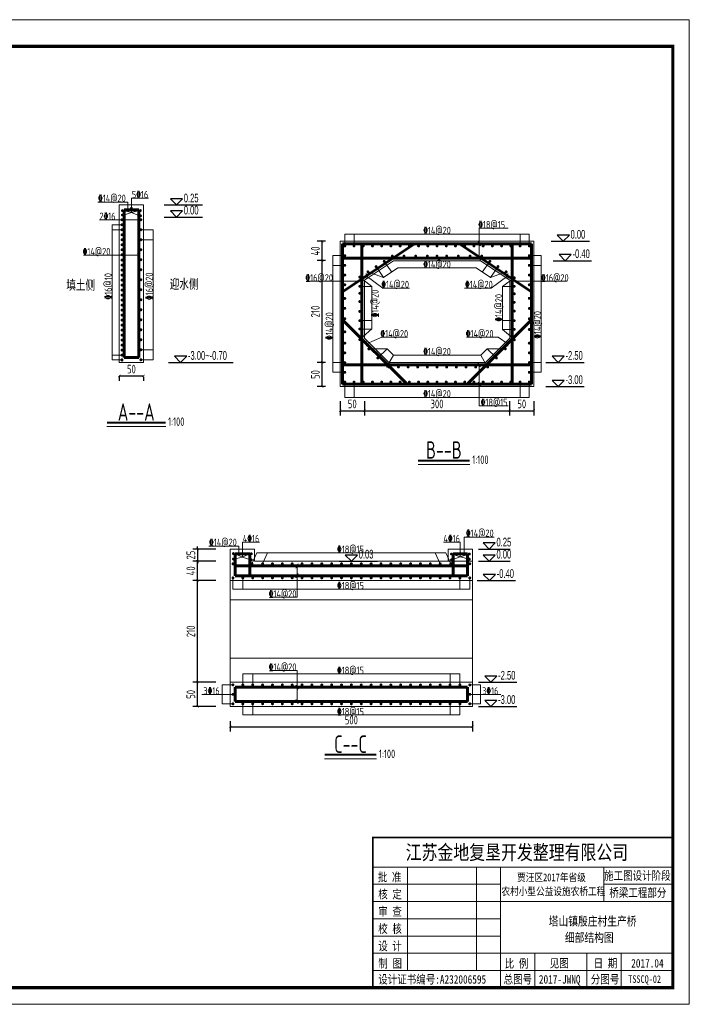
# Model space of a CAD drawing. Header units: inches. Extents: x 97745 to 142261, y 62673 to 100665.
# Tile 126 of 148: x 132258 to 133629, y 89655 to 91688. Entities that reach past the tile are written whole.
import ezdxf
from ezdxf.enums import TextEntityAlignment as Align

# ---------------------------------------------------------------- set-up
doc = ezdxf.new("R2010")
doc.units = ezdxf.units.IN
doc.header["$MEASUREMENT"] = 0
doc.layers.get('0').update_dxf_attribs({"lineweight": 15})
for name, color, linetype, lineweight in [('00、4细实线', 4, 'Continuous', 18), ('BM1', 7, 'Continuous', 15), ('文字', 7, 'Continuous', 20), ('标注', 3, 'Continuous', 18), ('细线', 7, 'Continuous', 25), ('钢筋', 1, 'Continuous', 60)]:
    doc.layers.add(name, color=color, linetype=linetype, lineweight=lineweight)
for name, color, linetype in [('1', 7, 'Continuous'), ('dim', 4, 'Continuous'), ('断面标高标注', 3, 'Continuous')]:
    doc.layers.add(name, color=color, linetype=linetype)
doc.styles.add('02、常用', font='tssdeng1.shx', dxfattribs={"width": 0.75, "bigfont": 'hztxt-01.shx'})
doc.styles.add('03、he-e', font='hztxt_e.shx', dxfattribs={"width": 0.65, "bigfont": 'hztxt.shx'})
doc.styles.add('HZTXT', font='tssdeng.shx', dxfattribs={"width": 0.75, "bigfont": 'hztxt.shx'})
doc.styles.add('三级钢', font='tssdeng.shx', dxfattribs={"width": 0.7, "height": 30, "bigfont": 'hztxt.shx'})
doc.styles.add('图框', font='SIMFANG.TTF', dxfattribs={"width": 0.8, "height": 4})
doc.dimstyles.new('3', dxfattribs={"dimtxt": 25, "dimasz": 12, "dimexe": 10, "dimexo": 30, "dimgap": 5, "dimtad": 1, "dimdec": 0, "dimzin": 0, "dimdsep": 46, "dimtxsty": 'HZTXT', "dimblk": 'ARCHTICK', "dimcen": 0, "dimclrt": 7, "dimazin": 2, "dimtfac": 1, "dimtdec": 0, "dimtix": 1, "dimtmove": 2, "dimatfit": 3, "dimfxl": 250, "dimtolj": 1, "dimtzin": 0, "dimarcsym": 0})

# ---------------------------------------------------------------- blocks, each defined once
blk = doc.blocks.new('_ArchTick')
at = {"color": 0, "linetype": 'ByBlock', "const_width": 0.15}
blk.add_lwpolyline([(-0.5, -0.5), (0.5, 0.5)], dxfattribs=at)
blk = doc.blocks.new('*D1419')
at = {"color": 0, "lineweight": -2}
for p, q in [((132464.2, 90952.4), (132514.2, 90952.4)), ((132464.2, 90950.3), (132464.2, 90942.4)), ((132514.2, 90950.3), (132514.2, 90942.4))]:
    blk.add_line(p, q, dxfattribs=at)
at = {"color": 0, "lineweight": -2, "xscale": 5, "yscale": 5, "zscale": 5, "rotation": 180}
blk.add_blockref('_ArchTick', (132464.2, 90952.4), dxfattribs=at)
at = {"color": 0, "lineweight": -2, "xscale": 5, "yscale": 5, "zscale": 5}
blk.add_blockref('_ArchTick', (132514.2, 90952.4), dxfattribs=at)
at = {"color": 7, "insert": (132489.2, 90966.4), "char_height": 18, "attachment_point": 5, "style": 'HZTXT'}
blk.add_mtext('\\A1;50', dxfattribs=at)
blk = doc.blocks.new('*D1420')
at = {"color": 0, "lineweight": -2}
for p, q in [((132663.4, 90320.1), (132615.9, 90320.1)), ((132625.9, 90270.1), (132625.9, 90320.1)), ((132663.4, 90270.1), (132615.9, 90270.1))]:
    blk.add_line(p, q, dxfattribs=at)
at = {"color": 0, "lineweight": -2, "xscale": 5, "yscale": 5, "zscale": 5}
for p, rotation in [((132625.9, 90320.1), 90), ((132625.9, 90270.1), 270)]:
    blk.add_blockref('_ArchTick', p, dxfattribs=dict(at, rotation=rotation))
at = {"color": 7, "insert": (132611.9, 90295.1), "char_height": 18, "attachment_point": 5, "rotation": 90, "style": 'HZTXT'}
blk.add_mtext('\\A1;50', dxfattribs=at)
blk = doc.blocks.new('*D1421')
at = {"color": 0, "lineweight": -2}
for p, q in [((132663.4, 90530.1), (132615.9, 90530.1)), ((132625.9, 90320.1), (132625.9, 90530.1)), ((132663.4, 90320.1), (132615.9, 90320.1))]:
    blk.add_line(p, q, dxfattribs=at)
at = {"color": 0, "lineweight": -2, "xscale": 5, "yscale": 5, "zscale": 5}
for p, rotation in [((132625.9, 90530.1), 90), ((132625.9, 90320.1), 270)]:
    blk.add_blockref('_ArchTick', p, dxfattribs=dict(at, rotation=rotation))
at = {"color": 7, "insert": (132611.9, 90425.1), "char_height": 18, "attachment_point": 5, "rotation": 90, "style": 'HZTXT'}
blk.add_mtext('\\A1;210', dxfattribs=at)
blk = doc.blocks.new('*D1422')
at = {"color": 0, "lineweight": -2}
for p, q in [((132663.4, 90570.1), (132615.9, 90570.1)), ((132625.9, 90530.1), (132625.9, 90570.1)), ((132663.4, 90530.1), (132615.9, 90530.1))]:
    blk.add_line(p, q, dxfattribs=at)
at = {"color": 0, "lineweight": -2, "xscale": 5, "yscale": 5, "zscale": 5}
for p, rotation in [((132625.9, 90570.1), 90), ((132625.9, 90530.1), 270)]:
    blk.add_blockref('_ArchTick', p, dxfattribs=dict(at, rotation=rotation))
at = {"color": 7, "insert": (132611.9, 90550.1), "char_height": 18, "attachment_point": 5, "rotation": 90, "style": 'HZTXT'}
blk.add_mtext('\\A1;40', dxfattribs=at)
blk = doc.blocks.new('*D1423')
at = {"color": 0, "lineweight": -2}
for p, q in [((132693.4, 90240.1), (132693.4, 90218.2)), ((133193.4, 90240.1), (133193.4, 90218.2)), ((132693.4, 90228.2), (133193.4, 90228.2))]:
    blk.add_line(p, q, dxfattribs=at)
at = {"color": 0, "lineweight": -2, "xscale": 5, "yscale": 5, "zscale": 5, "rotation": 180}
blk.add_blockref('_ArchTick', (132693.4, 90228.2), dxfattribs=at)
at = {"color": 0, "lineweight": -2, "xscale": 5, "yscale": 5, "zscale": 5}
blk.add_blockref('_ArchTick', (133193.4, 90228.2), dxfattribs=at)
at = {"color": 7, "insert": (132943.4, 90242.2), "char_height": 18, "attachment_point": 5, "style": 'HZTXT'}
blk.add_mtext('\\A1;500', dxfattribs=at)
blk = doc.blocks.new('*D1505')
at = {"color": 0, "lineweight": -2}
for p, q in [((132663.4, 90595.1), (132615.9, 90595.1)), ((132625.9, 90595.1), (132625.9, 90600.1)), ((132625.9, 90595.1), (132625.9, 90570.1)), ((132663.4, 90570.1), (132615.9, 90570.1)), ((132625.9, 90570.1), (132625.9, 90565.1))]:
    blk.add_line(p, q, dxfattribs=at)
at = {"color": 0, "lineweight": -2, "xscale": 5, "yscale": 5, "zscale": 5}
for p, rotation in [((132625.9, 90595.1), 270), ((132625.9, 90570.1), 90)]:
    blk.add_blockref('_ArchTick', p, dxfattribs=dict(at, rotation=rotation))
at = {"color": 7, "insert": (132611.9, 90582.6), "char_height": 18, "attachment_point": 5, "rotation": 90, "style": 'HZTXT'}
blk.add_mtext('\\A1;25', dxfattribs=at)
blk = doc.blocks.new('*D1462')
at = {"color": 0, "lineweight": -2}
for p, q in [((132920.2, 90900.3), (132920.2, 90870.6)), ((132970.3, 90900.3), (132970.3, 90870.6)), ((132920.2, 90880.6), (132970.3, 90880.6))]:
    blk.add_line(p, q, dxfattribs=at)
at = {"color": 0, "lineweight": -2, "xscale": 5, "yscale": 5, "zscale": 5, "rotation": 180}
blk.add_blockref('_ArchTick', (132920.2, 90880.6), dxfattribs=at)
at = {"color": 0, "lineweight": -2, "xscale": 5, "yscale": 5, "zscale": 5}
blk.add_blockref('_ArchTick', (132970.3, 90880.6), dxfattribs=at)
at = {"color": 7, "insert": (132945.3, 90894.6), "char_height": 18, "attachment_point": 5, "style": 'HZTXT'}
blk.add_mtext('\\A1;50', dxfattribs=at)
blk = doc.blocks.new('*D1463')
at = {"color": 0, "lineweight": -2}
for p, q in [((132970.3, 90900.3), (132970.3, 90870.6)), ((133270.3, 90900.3), (133270.3, 90870.6)), ((132970.3, 90880.6), (133270.3, 90880.6))]:
    blk.add_line(p, q, dxfattribs=at)
at = {"color": 0, "lineweight": -2, "xscale": 5, "yscale": 5, "zscale": 5, "rotation": 180}
blk.add_blockref('_ArchTick', (132970.3, 90880.6), dxfattribs=at)
at = {"color": 0, "lineweight": -2, "xscale": 5, "yscale": 5, "zscale": 5}
blk.add_blockref('_ArchTick', (133270.3, 90880.6), dxfattribs=at)
at = {"color": 7, "insert": (133120.3, 90894.6), "char_height": 18, "attachment_point": 5, "style": 'HZTXT'}
blk.add_mtext('\\A1;300', dxfattribs=at)
blk = doc.blocks.new('*D1464')
at = {"color": 0, "lineweight": -2}
for p, q in [((133270.3, 90900.3), (133270.3, 90870.6)), ((133320.3, 90900.3), (133320.3, 90870.6)), ((133270.3, 90880.6), (133320.3, 90880.6))]:
    blk.add_line(p, q, dxfattribs=at)
at = {"color": 0, "lineweight": -2, "xscale": 5, "yscale": 5, "zscale": 5, "rotation": 180}
blk.add_blockref('_ArchTick', (133270.3, 90880.6), dxfattribs=at)
at = {"color": 0, "lineweight": -2, "xscale": 5, "yscale": 5, "zscale": 5}
blk.add_blockref('_ArchTick', (133320.3, 90880.6), dxfattribs=at)
at = {"color": 7, "insert": (133295.3, 90894.6), "char_height": 18, "attachment_point": 5, "style": 'HZTXT'}
blk.add_mtext('\\A1;50', dxfattribs=at)
blk = doc.blocks.new('*D1465')
at = {"color": 0, "lineweight": -2}
for p, q in [((132890.3, 90980.3), (132873.1, 90980.3)), ((132883.1, 90930.3), (132883.1, 90980.3)), ((132890.3, 90930.3), (132873.1, 90930.3))]:
    blk.add_line(p, q, dxfattribs=at)
at = {"color": 0, "lineweight": -2, "xscale": 5, "yscale": 5, "zscale": 5}
for p, rotation in [((132883.1, 90980.3), 90), ((132883.1, 90930.3), 270)]:
    blk.add_blockref('_ArchTick', p, dxfattribs=dict(at, rotation=rotation))
at = {"color": 7, "insert": (132869.1, 90955.3), "char_height": 18, "attachment_point": 5, "rotation": 90, "style": 'HZTXT'}
blk.add_mtext('\\A1;50', dxfattribs=at)
blk = doc.blocks.new('*D1466')
at = {"color": 0, "lineweight": -2}
for p, q in [((132890.3, 91190.3), (132873.1, 91190.3)), ((132883.1, 90980.3), (132883.1, 91190.3)), ((132890.3, 90980.3), (132873.1, 90980.3))]:
    blk.add_line(p, q, dxfattribs=at)
at = {"color": 0, "lineweight": -2, "xscale": 5, "yscale": 5, "zscale": 5}
for p, rotation in [((132883.1, 91190.3), 90), ((132883.1, 90980.3), 270)]:
    blk.add_blockref('_ArchTick', p, dxfattribs=dict(at, rotation=rotation))
at = {"color": 7, "insert": (132869.1, 91085.3), "char_height": 18, "attachment_point": 5, "rotation": 90, "style": 'HZTXT'}
blk.add_mtext('\\A1;210', dxfattribs=at)
blk = doc.blocks.new('*D1467')
at = {"color": 0, "lineweight": -2}
for p, q in [((132890.3, 91230.3), (132873.1, 91230.3)), ((132883.1, 91190.3), (132883.1, 91230.3)), ((132890.3, 91190.3), (132873.1, 91190.3))]:
    blk.add_line(p, q, dxfattribs=at)
at = {"color": 0, "lineweight": -2, "xscale": 5, "yscale": 5, "zscale": 5}
for p, rotation in [((132883.1, 91230.3), 90), ((132883.1, 91190.3), 270)]:
    blk.add_blockref('_ArchTick', p, dxfattribs=dict(at, rotation=rotation))
at = {"color": 7, "insert": (132869.1, 91210.3), "char_height": 18, "attachment_point": 5, "rotation": 90, "style": 'HZTXT'}
blk.add_mtext('\\A1;40', dxfattribs=at)

msp = doc.modelspace()

# ---------------------------------------------------------------- linework, layer by layer
at = {"ltscale": 5}
for p, q in [((132560.063, 90847.836), (132438.585, 90847.836)), ((133188.264, 90769.344), (133081.056, 90769.344)), ((132995.461, 90162.184), (132888.253, 90162.184))]:
    msp.add_line(p, q, dxfattribs=at)
at = {"layer": '00、4细实线'}
for p, q in [((132489.48, 91289.876), (132489.48, 91319.169)), ((132489.48, 91319.169), (132524.191, 91319.169)), ((132481.586, 91311.097), (132419.601, 91311.097)), ((132464.171, 91280.251), (132464.171, 91305.251)), ((132464.171, 91305.251), (132514.171, 91305.251)), ((132489.48, 91289.876), (132472.387, 91293.666)), ((132481.586, 91295.251), (132481.586, 91311.097)), ((132489.48, 91289.876), (132505.872, 91293.666)), ((132514.171, 91305.251), (132514.171, 91280.251)), ((132508.671, 91274.751), (132423.122, 91274.751)), ((132464.171, 91280.251), (132464.171, 90980.251)), ((132489.48, 91289.876), (132472.485, 91284.511)), ((132489.48, 91289.876), (132505.872, 91282.884)), ((132514.171, 91280.251), (132514.171, 90980.251)), ((132469.67, 91264.43), (132449.171, 91264.43)), ((132469.67, 91254.109), (132449.171, 91254.109)), ((132508.671, 91254.109), (132534.171, 91254.109)), ((133207.605, 91195.251), (133207.605, 91257.578)), ((133207.605, 91257.578), (133267.47, 91257.578)), ((132508.671, 91233.466), (132534.171, 91233.466)), ((132929.817, 91220.75), (132929.817, 91245.251)), ((132948.867, 91220.75), (132948.867, 91245.251)), ((133291.766, 91220.75), (133291.766, 91245.251)), ((133310.816, 91220.75), (133310.816, 91245.251)), ((133205.152, 91229.5), (133210.059, 91221.001)), ((132504.171, 91201.796), (132389.994, 91201.796)), ((132501.718, 91206.046), (132506.625, 91197.547)), ((132929.817, 91200.679), (132905.317, 91200.679)), ((133205.152, 91199.501), (133210.059, 91191.002)), ((133310.816, 91200.679), (133335.317, 91200.679)), ((132929.817, 91180.608), (132905.317, 91180.608)), ((132970.317, 91150.251), (133030.317, 91190.251)), ((132994.418, 91178.039), (133010.024, 91155.69)), ((133011.219, 91188.895), (133026.825, 91166.547)), ((133270.317, 91150.251), (133210.317, 91190.251)), ((133229.414, 91188.895), (133213.809, 91166.547)), ((133246.215, 91178.039), (133230.609, 91155.69)), ((133310.816, 91180.608), (133335.317, 91180.608)), ((132922.864, 91152.003), (132927.771, 91143.504)), ((132960.816, 91156.326), (132985.317, 91137.297)), ((132962.863, 91152.003), (132967.77, 91143.504)), ((132974.219, 91153.996), (132974.219, 91163.727)), ((132974.219, 91158.862), (133008.333, 91133.767)), ((132977.617, 91167.182), (133010.024, 91155.69)), ((133263.016, 91167.182), (133230.609, 91155.69)), ((133266.415, 91158.862), (133232.301, 91133.767)), ((133279.817, 91154.906), (133255.317, 91137.297)), ((133266.415, 91153.996), (133266.415, 91163.727)), ((133272.864, 91152.003), (133277.771, 91143.504)), ((133312.863, 91152.003), (133317.77, 91143.504)), ((132965.316, 91147.753), (132851.452, 91147.753)), ((132960.816, 91137.297), (132985.317, 91137.297)), ((133008.333, 91133.767), (133063.546, 91133.767)), ((133232.301, 91133.767), (133177.088, 91133.767)), ((133279.817, 91137.297), (133255.317, 91137.297)), ((133275.317, 91147.753), (133389.181, 91147.753)), ((132960.816, 91066.478), (132985.317, 91066.478)), ((132985.317, 91049.653), (132960.816, 91027.325)), ((133279.817, 91066.478), (133255.317, 91066.478)), ((132960.816, 91049.164), (132985.317, 91049.164)), ((133020.525, 90980.251), (132970.317, 91030.459)), ((132974.323, 91018.539), (133006.581, 91032.054)), ((133006.581, 91032.054), (133059.125, 91032.054)), ((133246.476, 91032.054), (133181.377, 91032.054)), ((133220.316, 90980.251), (133270.317, 91030.252)), ((133266.518, 91018.539), (133246.476, 91032.054)), ((133279.817, 91048.449), (133255.317, 91048.449)), ((132974.323, 91023.405), (132974.323, 91013.674)), ((133266.518, 91023.405), (133266.518, 91013.674)), ((132469.67, 90995.367), (132449.171, 90995.367)), ((132508.671, 91006.393), (132534.171, 91006.393)), ((132998.026, 90989.447), (133017.052, 91008.473)), ((133224.82, 90970.75), (133210.567, 90995.251)), ((133242.815, 90989.447), (133223.789, 91008.473)), ((132469.67, 90985.75), (132449.171, 90985.75)), ((132464.171, 90980.251), (132514.171, 90980.251)), ((132508.671, 90985.75), (132534.171, 90985.75)), ((132929.817, 90979.894), (132905.317, 90979.894)), ((133205.152, 90979.5), (133210.059, 90971.001)), ((133207.605, 90975.25), (133207.605, 90890.734)), ((133310.816, 90979.894), (133335.317, 90979.894)), ((132929.817, 90959.823), (132905.317, 90959.823)), ((133310.816, 90959.823), (133335.317, 90959.823)), ((132929.817, 90939.751), (132929.817, 90908.144)), ((132948.867, 90939.751), (132948.867, 90908.144)), ((133205.152, 90939.501), (133210.059, 90931.002)), ((133291.766, 90939.751), (133291.766, 90908.144)), ((133310.816, 90939.751), (133310.816, 90908.144)), ((133207.605, 90890.734), (133267.47, 90890.734)), ((132718.743, 90578.009), (132718.743, 90608.989)), ((132718.743, 90608.989), (132753.454, 90608.989)), ((133168.125, 90608.989), (133133.414, 90608.989)), ((133168.125, 90579.118), (133168.125, 90608.989)), ((133176.019, 90585.071), (133176.019, 90619.813)), ((133176.019, 90619.813), (133238.004, 90619.813)), ((132710.849, 90600.917), (132648.864, 90600.917)), ((132693.434, 90570.071), (132693.434, 90595.071)), ((132693.434, 90595.071), (132743.434, 90595.071)), ((132718.743, 90578.009), (132699.862, 90586.891)), ((132710.849, 90585.071), (132710.849, 90600.917)), ((132718.743, 90578.009), (132735.135, 90586.891)), ((132737.935, 90564.571), (132748.323, 90587.571)), ((132743.434, 90595.071), (132743.434, 90570.071)), ((132748.323, 90587.571), (133138.545, 90587.571)), ((132760.059, 90564.571), (132770.448, 90587.571)), ((133126.81, 90564.571), (133116.421, 90587.571)), ((133148.934, 90564.571), (133138.545, 90587.571)), ((133193.434, 90595.071), (133143.434, 90595.071)), ((133143.434, 90595.071), (133143.434, 90570.071)), ((133168.125, 90579.118), (133151.733, 90584.82)), ((133168.125, 90579.118), (133187.006, 90584.82)), ((133193.434, 90570.071), (133193.434, 90595.071)), ((132693.434, 90570.071), (132693.434, 90320.071)), ((132718.743, 90578.009), (132699.96, 90574.331)), ((132718.743, 90578.009), (132735.135, 90572.704)), ((132833.728, 90564.321), (132828.821, 90555.822)), ((133168.125, 90579.118), (133151.733, 90572.704)), ((133168.125, 90579.118), (133186.908, 90574.331)), ((132833.728, 90544.32), (132828.821, 90535.821)), ((132831.274, 90560.071), (132831.274, 90495.433)), ((132698.934, 90535.57), (132698.934, 90512.571)), ((132719.309, 90535.57), (132719.309, 90512.571)), ((133167.56, 90535.57), (133167.56, 90512.571)), ((133187.935, 90535.57), (133187.935, 90512.571)), ((133193.434, 90530.071), (133193.434, 90320.071)), ((133187.935, 90512.571), (132698.934, 90512.571)), ((132831.274, 90495.433), (132775.161, 90495.433)), ((132831.274, 90344.354), (132775.161, 90344.354)), ((132831.274, 90280.07), (132831.274, 90344.354)), ((132719.309, 90314.571), (132719.309, 90337.571)), ((132739.684, 90314.571), (132739.684, 90337.571)), ((133147.185, 90314.571), (133147.185, 90337.571)), ((133167.56, 90314.571), (133167.56, 90337.571)), ((132698.934, 90314.571), (132676.67, 90314.571)), ((132676.67, 90314.571), (132676.67, 90275.57)), ((132833.728, 90305.822), (132828.821, 90314.321)), ((133187.935, 90314.571), (133210.199, 90314.571)), ((133210.199, 90314.571), (133210.199, 90275.57)), ((132676.67, 90295.071), (132634.526, 90295.071)), ((132698.934, 90295.071), (132676.67, 90295.071)), ((132833.728, 90275.821), (132828.821, 90284.32)), ((133187.935, 90295.071), (133210.199, 90295.071)), ((133210.199, 90295.071), (133252.342, 90295.071)), ((132698.934, 90275.57), (132676.67, 90275.57)), ((132719.309, 90275.57), (132719.309, 90252.571)), ((132739.684, 90275.57), (132739.684, 90252.571)), ((133147.185, 90275.57), (133147.185, 90252.571)), ((133167.56, 90275.57), (133167.56, 90252.571)), ((133187.935, 90275.57), (133210.199, 90275.57))]:
    msp.add_line(p, q, dxfattribs=at)
for points in [[(132449.171, 90985.75), (132449.171, 91264.43)], [(132534.171, 91254.109), (132534.171, 90985.75)], [(132929.817, 91245.251), (133310.816, 91245.251)], [(132905.317, 90959.823), (132905.317, 91200.679)], [(133335.317, 91200.679), (133335.317, 90959.823)], [(133010.024, 91155.69), (133039.365, 91175.251), (133201.268, 91175.251)], [(133030.317, 91190.251), (133210.317, 91190.251)], [(133230.609, 91155.69), (133201.268, 91175.251), (133039.365, 91175.251)], [(132970.317, 91030.459), (132970.317, 91150.251)], [(132985.317, 91049.653), (132985.317, 91137.297)], [(133255.317, 91137.297), (133255.317, 91048.449), (133280.025, 91027.325)], [(133270.317, 91150.251), (133270.317, 91030.252)], [(133210.567, 90995.251), (133030.274, 90995.251), (133017.052, 91008.473), (132979.473, 91008.144)], [(133016.021, 90970.75), (133030.274, 90995.251), (133210.567, 90995.251), (133223.789, 91008.473), (133261.368, 91008.144)], [(133220.316, 90980.251), (133020.525, 90980.251)], [(133310.816, 90908.144), (132929.817, 90908.144)], [(132743.434, 90570.071), (133193.434, 90570.071), (133193.434, 90570.071), (133193.434, 90570.071), (133193.434, 90570.071), (133193.434, 90530.071), (132693.434, 90530.071)], [(133193.434, 90490.071), (132693.434, 90490.071)], [(133193.434, 90370.071), (132693.434, 90370.071)], [(133167.56, 90337.571), (132719.309, 90337.571)], [(132719.309, 90252.571), (133167.56, 90252.571)]]:
    msp.add_lwpolyline(points, dxfattribs=at)
for points in [[(132920.317, 91230.251), (133320.317, 91230.251), (133320.317, 90930.251), (132920.317, 90930.251)], [(132693.434, 90270.071), (133193.434, 90270.071), (133193.434, 90320.071), (132693.434, 90320.071)]]:
    msp.add_lwpolyline(points, close=True, dxfattribs=at)
at = {"layer": 'BM1', "color": 0, "linetype": 'Continuous'}
for p, q in [((132987.939, 89999.726), (133607.296, 89999.726)), ((132987.939, 89999.726), (132987.939, 89689.539)), ((132987.939, 89689.539), (132987.939, 89999.726)), ((132987.939, 89938.705), (133607.296, 89938.705)), ((133059.13, 89725.134), (133059.13, 89938.705)), ((133201.511, 89938.705), (133201.511, 89725.134)), ((133251.344, 89938.705), (133251.344, 89689.539)), ((133464.915, 89867.515), (133464.915, 89938.705)), ((132987.939, 89903.11), (133251.344, 89903.11)), ((133464.915, 89903.11), (133607.296, 89903.11)), ((132987.939, 89867.515), (133607.296, 89867.515)), ((132987.939, 89831.92), (133251.344, 89831.92)), ((132987.939, 89796.325), (133251.344, 89796.325)), ((132987.939, 89760.729), (133607.296, 89760.729)), ((133322.534, 89760.729), (133322.534, 89689.539)), ((133429.32, 89760.729), (133429.32, 89689.539)), ((133500.51, 89760.729), (133500.51, 89725.134)), ((133500.51, 89689.539), (133500.51, 89760.729)), ((132987.939, 89725.134), (133607.296, 89725.134))]:
    msp.add_line(p, q, dxfattribs=at)
at = {"layer": 'BM1', "const_width": 0.677}
msp.add_lwpolyline([(130768.096, 91687.356), (133641.15, 91687.356), (133641.15, 89655.685), (130768.096, 89655.685), (130768.096, 91687.356)], dxfattribs=at)
at = {"layer": 'BM1'}
msp.add_lwpolyline([(130768.096, 91687.356), (133641.15, 91687.356), (133641.15, 89655.685), (130768.096, 89655.685)], close=True, dxfattribs=at)
at = {"layer": 'BM1', "color": 0, "linetype": 'Continuous', "const_width": 6.771}
msp.add_lwpolyline([(130881.752, 89689.539), (130881.752, 91632.98), (133607.296, 91632.98), (133607.296, 89689.539)], close=True, dxfattribs=at)
at = {"layer": 'BM1', "color": 0, "linetype": 'Continuous', "const_width": 3.56}
msp.add_lwpolyline([(133607.296, 89999.726), (132987.939, 89999.726), (132987.939, 89689.539)], dxfattribs=at)
at = {"layer": 'dim'}
for p, q in [((132556.989, 91305.251), (132636.17, 91305.251)), ((132556.989, 91280.251), (132636.17, 91280.251))]:
    msp.add_line(p, q, dxfattribs=at)
for points in [[(132569.591, 91317.849), (132582.189, 91305.251), (132594.788, 91317.849)], [(132569.591, 91292.849), (132582.189, 91280.251), (132594.788, 91292.849)]]:
    msp.add_lwpolyline(points, close=True, dxfattribs=at)
at = {"layer": '断面标高标注'}
for p, q in [((133355.737, 91230.251), (133434.918, 91230.251)), ((133359.819, 91190.251), (133439, 91190.251)), ((132565.567, 90980.251), (132699.567, 90980.251)), ((133345.306, 90980.251), (133424.487, 90980.251)), ((133345.306, 90930.251), (133424.487, 90930.251)), ((133205.782, 90595.071), (133271.084, 90595.071)), ((132918.234, 90570.071), (132997.415, 90570.071)), ((133205.782, 90570.071), (133271.084, 90570.071)), ((133203.197, 90530.071), (133282.377, 90530.071)), ((133206.188, 90320.071), (133285.369, 90320.071)), ((133206.098, 90270.071), (133285.279, 90270.071))]:
    msp.add_line(p, q, dxfattribs=at)
for points in [[(133368.339, 91242.849), (133380.937, 91230.251), (133393.536, 91242.849)], [(133372.421, 91202.849), (133385.019, 91190.251), (133397.617, 91202.849)], [(132578.169, 90992.849), (132590.767, 90980.251), (132603.366, 90992.849)], [(133357.908, 90992.849), (133370.506, 90980.251), (133383.104, 90992.849)], [(133357.908, 90942.849), (133370.506, 90930.251), (133383.104, 90942.849)], [(133215.369, 90607.669), (133227.968, 90595.071), (133240.566, 90607.669)], [(132930.836, 90582.669), (132943.434, 90570.071), (132956.032, 90582.669)], [(133215.369, 90582.669), (133227.968, 90570.071), (133240.566, 90582.669)], [(133215.798, 90542.669), (133228.397, 90530.071), (133240.995, 90542.669)], [(133218.79, 90332.669), (133231.388, 90320.071), (133243.986, 90332.669)], [(133218.7, 90282.669), (133231.298, 90270.071), (133243.896, 90282.669)]]:
    msp.add_lwpolyline(points, close=True, dxfattribs=at)
at = {"layer": '细线', "ltscale": 5, "const_width": 4}
for points in [[(132438.585, 90856.095), (132559.655, 90856.095)], [(133081.056, 90777.602), (133187.856, 90777.602)], [(132888.253, 90170.443), (132995.053, 90170.443)]]:
    msp.add_lwpolyline(points, dxfattribs=at)
at = {"layer": '钢筋'}
for p, q in [((132474.17, 91295.251), (132504.171, 91295.251)), ((132474.17, 91233.961), (132474.17, 91295.251)), ((132504.171, 91295.251), (132504.171, 91233.961)), ((132474.17, 90990.25), (132474.17, 91270.251)), ((132504.171, 91270.251), (132504.171, 90990.25)), ((132925.317, 91126.26), (133073.803, 91225.251)), ((132925.317, 91225.25), (133315.316, 91225.25)), ((132925.317, 90935.251), (132925.317, 91225.25)), ((132965.316, 90935.251), (132965.316, 91225.25)), ((133315.317, 91126.26), (133166.831, 91225.251)), ((133275.317, 91225.25), (133275.317, 90935.251)), ((133315.316, 91225.25), (133315.316, 90935.251)), ((132925.317, 91195.251), (133315.316, 91195.251)), ((133058.454, 90935.251), (132925.421, 91068.284)), ((133182.387, 90935.251), (133315.421, 91068.284)), ((132504.171, 90990.25), (132474.17, 90990.25)), ((133315.316, 90975.25), (132925.317, 90975.25)), ((133315.316, 90935.251), (132925.317, 90935.251)), ((132703.434, 90585.071), (132733.435, 90585.071)), ((132703.434, 90540.07), (132703.434, 90585.071)), ((132733.435, 90585.071), (132733.435, 90540.07)), ((133183.435, 90585.071), (133153.433, 90585.071)), ((133153.433, 90585.071), (133153.433, 90540.07)), ((133183.435, 90540.07), (133183.435, 90585.071)), ((132703.434, 90560.071), (133183.435, 90560.071)), ((132703.434, 90540.07), (132703.434, 90560.071)), ((133183.435, 90560.071), (133183.435, 90540.07)), ((133183.435, 90540.07), (132703.434, 90540.07)), ((133183.435, 90310.071), (132703.434, 90310.071)), ((132703.434, 90310.071), (132703.434, 90280.07)), ((133183.435, 90280.07), (133183.435, 90310.071)), ((132703.434, 90280.07), (133183.435, 90280.07))]:
    msp.add_line(p, q, dxfattribs=at)
at = {"layer": '钢筋', "const_width": 3}
for points in [[(132469.2, 91293.666, 1), (132472.2, 91293.666, 1)], [(132487.543, 91298.288, 1), (132490.543, 91298.288, 1)], [(132506.168, 91293.666, 1), (132509.168, 91293.666, 1)], [(132468.17, 91274.751, 1), (132471.17, 91274.751, 1)], [(132469.298, 91284.511, 1), (132472.298, 91284.511, 1)], [(132506.444, 91282.884, 1), (132509.444, 91282.884, 1)], [(132507.171, 91274.751, 1), (132510.171, 91274.751, 1)], [(132468.17, 91264.43, 1), (132471.17, 91264.43, 1)], [(132468.17, 91254.109, 1), (132471.17, 91254.109, 1)], [(132507.171, 91254.109, 1), (132510.171, 91254.109, 1)], [(132468.17, 91243.787, 1), (132471.17, 91243.787, 1)], [(132468.17, 91233.466, 1), (132471.17, 91233.466, 1)], [(132507.171, 91233.466, 1), (132510.171, 91233.466, 1)], [(132468.17, 91223.144, 1), (132471.17, 91223.144, 1)], [(132468.17, 91223.144, 1), (132471.17, 91223.144, 1)], [(132468.17, 91212.823, 1), (132471.17, 91212.823, 1)], [(132507.171, 91212.823, 1), (132510.171, 91212.823, 1)], [(132928.317, 91220.75, 1), (132931.317, 91220.75, 1)], [(132947.367, 91220.75, 1), (132950.367, 91220.75, 1)], [(132966.417, 91220.75, 1), (132969.417, 91220.75, 1)], [(132985.467, 91220.75, 1), (132988.467, 91220.75, 1)], [(133004.517, 91220.75, 1), (133007.517, 91220.75, 1)], [(133023.567, 91220.75, 1), (133026.567, 91220.75, 1)], [(133042.617, 91220.75, 1), (133045.617, 91220.75, 1)], [(133061.667, 91220.75, 1), (133064.667, 91220.75, 1)], [(133080.717, 91220.75, 1), (133083.717, 91220.75, 1)], [(133099.767, 91220.75, 1), (133102.767, 91220.75, 1)], [(133118.817, 91220.75, 1), (133121.817, 91220.75, 1)], [(133137.867, 91220.75, 1), (133140.867, 91220.75, 1)], [(133156.917, 91220.75, 1), (133159.917, 91220.75, 1)], [(133175.967, 91220.75, 1), (133178.967, 91220.75, 1)], [(133195.017, 91220.75, 1), (133198.017, 91220.75, 1)], [(133214.066, 91220.75, 1), (133217.066, 91220.75, 1)], [(133233.116, 91220.75, 1), (133236.116, 91220.75, 1)], [(133252.166, 91220.75, 1), (133255.166, 91220.75, 1)], [(133271.216, 91220.75, 1), (133274.216, 91220.75, 1)], [(133290.266, 91220.75, 1), (133293.266, 91220.75, 1)], [(133309.316, 91220.75, 1), (133312.316, 91220.75, 1)], [(132468.17, 91202.501, 1), (132471.17, 91202.501, 1)], [(132468.17, 91202.501, 1), (132471.17, 91202.501, 1)], [(132468.17, 91191.475, 1), (132471.17, 91191.475, 1)], [(132507.171, 91192.18, 1), (132510.171, 91192.18, 1)], [(132928.317, 91200.679, 1), (132931.317, 91200.679, 1)], [(133009.719, 91188.895, 1), (133012.719, 91188.895, 1)], [(133026.52, 91199.751, 1), (133029.52, 91199.751, 1)], [(133050.64, 91199.751, 1), (133053.64, 91199.751, 1)], [(133074.759, 91199.751, 1), (133077.759, 91199.751, 1)], [(133098.879, 91199.751, 1), (133101.879, 91199.751, 1)], [(133118.817, 91199.751, 1), (133121.817, 91199.751, 1)], [(133138.754, 91199.751, 1), (133141.754, 91199.751, 1)], [(133162.874, 91199.751, 1), (133165.874, 91199.751, 1)], [(133186.994, 91199.751, 1), (133189.994, 91199.751, 1)], [(133214.114, 91199.751, -1), (133211.114, 91199.751, -1)], [(133230.914, 91188.895, -1), (133227.914, 91188.895, -1)], [(133309.316, 91200.679, 1), (133312.316, 91200.679, 1)], [(132468.17, 91181.153, 1), (132471.17, 91181.153, 1)], [(132468.17, 91170.832, 1), (132471.17, 91170.832, 1)], [(132507.171, 91171.537, 1), (132510.171, 91171.537, 1)], [(132928.317, 91180.608, 1), (132931.317, 91180.608, 1)], [(132992.918, 91178.039, 1), (132995.918, 91178.039, 1)], [(133247.715, 91178.039, -1), (133244.715, 91178.039, -1)], [(133309.316, 91180.608, 1), (133312.316, 91180.608, 1)], [(132468.17, 91160.511, 1), (132471.17, 91160.511, 1)], [(132468.17, 91150.189, 1), (132471.17, 91150.189, 1)], [(132468.17, 91150.189, 1), (132471.17, 91150.189, 1)], [(132507.171, 91150.894, 1), (132510.171, 91150.894, 1)], [(132928.317, 91160.536, 1), (132931.317, 91160.536, 1)], [(132959.316, 91156.326, 1), (132962.316, 91156.326, 1)], [(132976.117, 91167.182, 1), (132979.117, 91167.182, 1)], [(133264.516, 91167.182, -1), (133261.516, 91167.182, -1)], [(133278.317, 91154.906, 1), (133281.317, 91154.906, 1)], [(133309.316, 91160.536, 1), (133312.316, 91160.536, 1)], [(132468.17, 91139.868, 1), (132471.17, 91139.868, 1)], [(132468.17, 91129.546, 1), (132471.17, 91129.546, 1)], [(132468.17, 91129.546, 1), (132471.17, 91129.546, 1)], [(132507.171, 91130.251, 1), (132510.171, 91130.251, 1)], [(132928.317, 91140.465, 1), (132931.317, 91140.465, 1)], [(132959.316, 91137.297, 1), (132962.316, 91137.297, 1)], [(133278.317, 91137.297, 1), (133281.317, 91137.297, 1)], [(133309.316, 91140.465, 1), (133312.316, 91140.465, 1)], [(132468.17, 91119.225, 1), (132471.17, 91119.225, 1)], [(132468.17, 91108.903, 1), (132471.17, 91108.903, 1)], [(132507.171, 91109.608, 1), (132510.171, 91109.608, 1)], [(132928.317, 91112.297, 1), (132931.317, 91112.297, 1)], [(132959.316, 91122.974, 1), (132962.316, 91122.974, 1)], [(133278.317, 91122.02, 1), (133281.317, 91122.02, 1)], [(133309.316, 91112.607, 1), (133312.316, 91112.607, 1)], [(132468.17, 91098.582, 1), (132471.17, 91098.582, 1)], [(132468.17, 91088.26, 1), (132471.17, 91088.26, 1)], [(132507.171, 91088.965, 1), (132510.171, 91088.965, 1)], [(132928.317, 91091.981, 1), (132931.317, 91091.981, 1)], [(132959.316, 91105.853, 1), (132962.316, 91105.853, 1)], [(133278.317, 91104.266, 1), (133281.317, 91104.266, 1)], [(133309.316, 91091.675, 1), (133312.316, 91091.675, 1)], [(132468.17, 91077.939, 1), (132471.17, 91077.939, 1)], [(132468.17, 91077.939, 1), (132471.17, 91077.939, 1)], [(132468.17, 91067.617, 1), (132471.17, 91067.617, 1)], [(132507.171, 91068.322, 1), (132510.171, 91068.322, 1)], [(132928.317, 91070.394, 1), (132931.317, 91070.394, 1)], [(132959.316, 91085.538, 1), (132962.316, 91085.538, 1)], [(133278.317, 91086.282, 1), (133281.317, 91086.282, 1)], [(133309.316, 91070.394, 1), (133312.316, 91070.394, 1)], [(132468.17, 91057.296, 1), (132471.17, 91057.296, 1)], [(132468.17, 91057.296, 1), (132471.17, 91057.296, 1)], [(132468.17, 91046.974, 1), (132471.17, 91046.974, 1)], [(132507.171, 91047.679, 1), (132510.171, 91047.679, 1)], [(132959.316, 91066.478, 1), (132962.316, 91066.478, 1)], [(132959.316, 91049.164, 1), (132962.316, 91049.164, 1)], [(133278.317, 91066.478, 1), (133281.317, 91066.478, 1)], [(133278.317, 91048.449, 1), (133281.317, 91048.449, 1)], [(133309.316, 91048.23, 1), (133312.316, 91048.23, 1)], [(132468.17, 91036.653, 1), (132471.17, 91036.653, 1)], [(132468.17, 91026.331, 1), (132471.17, 91026.331, 1)], [(132507.171, 91027.036, 1), (132510.171, 91027.036, 1)], [(132928.317, 91043.394, 1), (132931.317, 91043.394, 1)], [(132959.316, 91027.325, 1), (132962.316, 91027.325, 1)], [(133278.317, 91027.066, 1), (133281.317, 91027.066, 1)], [(132468.17, 91016.01, 1), (132471.17, 91016.01, 1)], [(132468.17, 91005.689, 1), (132471.17, 91005.689, 1)], [(132468.17, 91005.689, 1), (132471.17, 91005.689, 1)], [(132507.171, 91006.393, 1), (132510.171, 91006.393, 1)], [(132928.317, 91020.037, 1), (132931.317, 91020.037, 1)], [(132977.973, 91008.144, 1), (132980.973, 91008.144, 1)], [(133262.868, 91008.144, -1), (133259.868, 91008.144, -1)], [(133309.316, 91020.037, 1), (133312.316, 91020.037, 1)], [(132468.17, 90995.367, 1), (132471.17, 90995.367, 1)], [(132468.17, 90985.75, 1), (132471.17, 90985.75, 1)], [(132507.171, 90985.75, 1), (132510.171, 90985.75, 1)], [(132928.317, 90999.966, 1), (132931.317, 90999.966, 1)], [(132996.526, 90989.447, 1), (132999.526, 90989.447, 1)], [(133244.315, 90989.447, -1), (133241.315, 90989.447, -1)], [(133309.316, 90999.966, 1), (133312.316, 90999.966, 1)], [(132468.17, 90985.046, 1), (132471.17, 90985.046, 1)], [(132468.17, 90985.046, 1), (132471.17, 90985.046, 1)], [(132928.317, 90979.894, 1), (132931.317, 90979.894, 1)], [(133019.129, 90970.75, 1), (133022.129, 90970.75, 1)], [(133039.066, 90970.75, 1), (133042.066, 90970.75, 1)], [(133059.004, 90970.75, 1), (133062.004, 90970.75, 1)], [(133078.942, 90970.75, 1), (133081.942, 90970.75, 1)], [(133098.879, 90970.75, 1), (133101.879, 90970.75, 1)], [(133118.817, 90970.75, 1), (133121.817, 90970.75, 1)], [(133138.754, 90970.75, 1), (133141.754, 90970.75, 1)], [(133158.692, 90970.75, 1), (133161.692, 90970.75, 1)], [(133178.629, 90970.75, 1), (133181.629, 90970.75, 1)], [(133198.567, 90970.75, 1), (133201.567, 90970.75, 1)], [(133226.32, 90970.75, -1), (133223.32, 90970.75, -1)], [(133309.316, 90979.894, 1), (133312.316, 90979.894, 1)], [(132928.317, 90959.823, 1), (132931.317, 90959.823, 1)], [(133309.316, 90959.823, 1), (133312.316, 90959.823, 1)], [(132928.317, 90939.751, 1), (132931.317, 90939.751, 1)], [(132947.367, 90939.751, 1), (132950.367, 90939.751, 1)], [(132966.417, 90939.751, 1), (132969.417, 90939.751, 1)], [(132985.467, 90939.751, 1), (132988.467, 90939.751, 1)], [(133004.517, 90939.751, 1), (133007.517, 90939.751, 1)], [(133023.567, 90939.751, 1), (133026.567, 90939.751, 1)], [(133042.617, 90939.751, 1), (133045.617, 90939.751, 1)], [(133061.667, 90939.751, 1), (133064.667, 90939.751, 1)], [(133080.717, 90939.751, 1), (133083.717, 90939.751, 1)], [(133099.767, 90939.751, 1), (133102.767, 90939.751, 1)], [(133118.817, 90939.751, 1), (133121.817, 90939.751, 1)], [(133137.867, 90939.751, 1), (133140.867, 90939.751, 1)], [(133156.917, 90939.751, 1), (133159.917, 90939.751, 1)], [(133175.967, 90939.751, 1), (133178.967, 90939.751, 1)], [(133195.017, 90939.751, 1), (133198.017, 90939.751, 1)], [(133214.066, 90939.751, 1), (133217.066, 90939.751, 1)], [(133233.116, 90939.751, 1), (133236.116, 90939.751, 1)], [(133252.166, 90939.751, 1), (133255.166, 90939.751, 1)], [(133271.216, 90939.751, 1), (133274.216, 90939.751, 1)], [(133290.266, 90939.751, 1), (133293.266, 90939.751, 1)], [(133309.316, 90939.751, 1), (133312.316, 90939.751, 1)], [(132698.362, 90585.673, 1), (132701.362, 90585.673, 1)], [(132735.229, 90585.403, 1), (132738.229, 90585.403, 1)], [(133151.639, 90584.82, -1), (133148.639, 90584.82, -1)], [(133188.506, 90584.82, -1), (133185.506, 90584.82, -1)], [(132697.434, 90564.571, 1), (132700.434, 90564.571, 1)], [(132698.46, 90574.331, 1), (132701.46, 90574.331, 1)], [(132735.229, 90572.704, 1), (132738.229, 90572.704, 1)], [(132736.435, 90564.571, 1), (132739.435, 90564.571, 1)], [(132736.435, 90564.571, 1), (132739.435, 90564.571, 1)], [(132758.559, 90564.571, -1), (132761.559, 90564.571, -1)], [(132778.934, 90564.571, -1), (132781.934, 90564.571, -1)], [(132799.309, 90564.571, -1), (132802.309, 90564.571, -1)], [(132819.684, 90564.571, -1), (132822.684, 90564.571, -1)], [(132840.059, 90564.571, -1), (132843.059, 90564.571, -1)], [(132860.434, 90564.571, -1), (132863.434, 90564.571, -1)], [(132880.809, 90564.571, -1), (132883.809, 90564.571, -1)], [(132901.184, 90564.571, -1), (132904.184, 90564.571, -1)], [(132921.559, 90564.571, -1), (132924.559, 90564.571, -1)], [(132941.934, 90564.571, -1), (132944.934, 90564.571, -1)], [(132962.309, 90564.571, -1), (132965.309, 90564.571, -1)], [(132982.684, 90564.571, -1), (132985.684, 90564.571, -1)], [(133003.059, 90564.571, -1), (133006.059, 90564.571, -1)], [(133023.434, 90564.571, -1), (133026.434, 90564.571, -1)], [(133043.809, 90564.571, -1), (133046.809, 90564.571, -1)], [(133064.184, 90564.571, -1), (133067.184, 90564.571, -1)], [(133084.559, 90564.571, -1), (133087.559, 90564.571, -1)], [(133104.934, 90564.571, -1), (133107.934, 90564.571, -1)], [(133125.31, 90564.571, -1), (133128.31, 90564.571, -1)], [(133147.434, 90564.571, 1), (133150.434, 90564.571, 1)], [(133147.434, 90564.571, 1), (133150.434, 90564.571, 1)], [(133151.639, 90572.704, -1), (133148.639, 90572.704, -1)], [(133188.408, 90574.331, -1), (133185.408, 90574.331, -1)], [(133186.435, 90564.571, 1), (133189.435, 90564.571, 1)], [(132697.434, 90535.57, 1), (132700.434, 90535.57, 1)], [(132717.809, 90535.57, 1), (132720.809, 90535.57, 1)], [(132738.184, 90535.57, 1), (132741.184, 90535.57, 1)], [(132758.559, 90535.57, 1), (132761.559, 90535.57, 1)], [(132778.934, 90535.57, 1), (132781.934, 90535.57, 1)], [(132799.309, 90535.57, 1), (132802.309, 90535.57, 1)], [(132819.684, 90535.57, 1), (132822.684, 90535.57, 1)], [(132840.059, 90535.57, 1), (132843.059, 90535.57, 1)], [(132860.434, 90535.57, 1), (132863.434, 90535.57, 1)], [(132880.809, 90535.57, 1), (132883.809, 90535.57, 1)], [(132901.184, 90535.57, 1), (132904.184, 90535.57, 1)], [(132921.559, 90535.57, 1), (132924.559, 90535.57, 1)], [(132941.934, 90535.57, 1), (132944.934, 90535.57, 1)], [(132962.309, 90535.57, 1), (132965.309, 90535.57, 1)], [(132982.684, 90535.57, 1), (132985.684, 90535.57, 1)], [(133003.059, 90535.57, 1), (133006.059, 90535.57, 1)], [(133023.434, 90535.57, 1), (133026.434, 90535.57, 1)], [(133043.809, 90535.57, 1), (133046.809, 90535.57, 1)], [(133064.184, 90535.57, 1), (133067.184, 90535.57, 1)], [(133084.559, 90535.57, 1), (133087.559, 90535.57, 1)], [(133104.934, 90535.57, 1), (133107.934, 90535.57, 1)], [(133125.31, 90535.57, 1), (133128.31, 90535.57, 1)], [(133145.685, 90535.57, 1), (133148.685, 90535.57, 1)], [(133166.06, 90535.57, 1), (133169.06, 90535.57, 1)], [(133186.435, 90535.57, 1), (133189.435, 90535.57, 1)], [(132697.434, 90314.571, 1), (132700.434, 90314.571, 1)], [(132697.434, 90295.071, 1), (132700.434, 90295.071, 1)], [(132717.809, 90314.571, 1), (132720.809, 90314.571, 1)], [(132738.184, 90314.571, 1), (132741.184, 90314.571, 1)], [(132758.559, 90314.571, 1), (132761.559, 90314.571, 1)], [(132778.934, 90314.571, 1), (132781.934, 90314.571, 1)], [(132799.309, 90314.571, 1), (132802.309, 90314.571, 1)], [(132819.684, 90314.571, 1), (132822.684, 90314.571, 1)], [(132840.059, 90314.571, 1), (132843.059, 90314.571, 1)], [(132860.434, 90314.571, 1), (132863.434, 90314.571, 1)], [(132880.809, 90314.571, 1), (132883.809, 90314.571, 1)], [(132901.184, 90314.571, 1), (132904.184, 90314.571, 1)], [(132921.559, 90314.571, 1), (132924.559, 90314.571, 1)], [(132941.934, 90314.571, 1), (132944.934, 90314.571, 1)], [(132962.309, 90314.571, 1), (132965.309, 90314.571, 1)], [(132982.684, 90314.571, 1), (132985.684, 90314.571, 1)], [(133003.059, 90314.571, 1), (133006.059, 90314.571, 1)], [(133023.434, 90314.571, 1), (133026.434, 90314.571, 1)], [(133043.809, 90314.571, 1), (133046.809, 90314.571, 1)], [(133064.184, 90314.571, 1), (133067.184, 90314.571, 1)], [(133084.559, 90314.571, 1), (133087.559, 90314.571, 1)], [(133104.934, 90314.571, 1), (133107.934, 90314.571, 1)], [(133125.31, 90314.571, 1), (133128.31, 90314.571, 1)], [(133145.685, 90314.571, 1), (133148.685, 90314.571, 1)], [(133166.06, 90314.571, 1), (133169.06, 90314.571, 1)], [(133186.435, 90314.571, 1), (133189.435, 90314.571, 1)], [(133186.435, 90295.071, 1), (133189.435, 90295.071, 1)], [(132697.434, 90275.57, 1), (132700.434, 90275.57, 1)], [(132717.809, 90275.57, 1), (132720.809, 90275.57, 1)], [(132738.184, 90275.57, 1), (132741.184, 90275.57, 1)], [(132758.559, 90275.57, 1), (132761.559, 90275.57, 1)], [(132778.934, 90275.57, 1), (132781.934, 90275.57, 1)], [(132799.309, 90275.57, 1), (132802.309, 90275.57, 1)], [(132819.684, 90275.57, 1), (132822.684, 90275.57, 1)], [(132840.059, 90275.57, 1), (132843.059, 90275.57, 1)], [(132860.434, 90275.57, 1), (132863.434, 90275.57, 1)], [(132880.809, 90275.57, 1), (132883.809, 90275.57, 1)], [(132901.184, 90275.57, 1), (132904.184, 90275.57, 1)], [(132921.559, 90275.57, 1), (132924.559, 90275.57, 1)], [(132941.934, 90275.57, 1), (132944.934, 90275.57, 1)], [(132962.309, 90275.57, 1), (132965.309, 90275.57, 1)], [(132982.684, 90275.57, 1), (132985.684, 90275.57, 1)], [(133003.059, 90275.57, 1), (133006.059, 90275.57, 1)], [(133023.434, 90275.57, 1), (133026.434, 90275.57, 1)], [(133043.809, 90275.57, 1), (133046.809, 90275.57, 1)], [(133064.184, 90275.57, 1), (133067.184, 90275.57, 1)], [(133084.559, 90275.57, 1), (133087.559, 90275.57, 1)], [(133104.934, 90275.57, 1), (133107.934, 90275.57, 1)], [(133125.31, 90275.57, 1), (133128.31, 90275.57, 1)], [(133145.685, 90275.57, 1), (133148.685, 90275.57, 1)], [(133166.06, 90275.57, 1), (133169.06, 90275.57, 1)], [(133186.435, 90275.57, 1), (133189.435, 90275.57, 1)]]:
    msp.add_lwpolyline(points, format="xyb", close=True, dxfattribs=at)

# ---------------------------------------------------------------- texts
at = {"ltscale": 5, "style": '三级钢', "width": 0.7}
for s, p in [('A--A', (132499.12, 90859.959)), ('B--B', (133134.456, 90781.467)), ('C--C', (132941.653, 90174.307))]:
    msp.add_text(s, height=36, dxfattribs=at).set_placement(p, align=Align.CENTER)
for p in [(132564.896, 90849.212), (133193.097, 90770.719), (133000.294, 90163.56)]:
    msp.add_text('1:100', height=17.5, dxfattribs=at).set_placement(p)
at = {"layer": '1', "color": 7, "linetype": 'Continuous', "style": '图框', "width": 0.8}
for s, height, p in [('江苏金地复垦开发整理有限公司 ', 30.0739, (133055.525, 89954.009)), ('批 准', 17.5431, (132997.907, 89909.136)), ('贾汪区2017年省级', 15.9483, (133285.684, 89909.362)), ('核 定', 17.5431, (132998.802, 89873.725)), ('农村小型公益设施农桥工程', 15.94828, (133253.369, 89880.51)), ('审 查', 17.5431, (132998.802, 89838.129)), ('校 核', 17.5431, (132998.802, 89802.534)), ('设 计', 17.5431, (132998.802, 89766.939)), ('制 图', 17.5431, (132999.033, 89730.851)), ('比 例', 17.5431, (133260.023, 89730.663)), ('见图', 17.5431, (133353.01, 89731.287)), ('日 期', 17.5431, (133443.743, 89731.287)), ('2017.04', 17.5431, (133521.339, 89731.287)), ('设计证书编号:A232006595 ', 17.54311, (132998.814, 89698.024)), ('总图号', 17.5431, (133257.717, 89698.127)), ('2017-JWNQ', 17.5431, (133330.68, 89698.127)), ('分图号', 17.5431, (133437.845, 89698.127))]:
    msp.add_text(s, height=height, dxfattribs=at).set_placement(p)
at = {"layer": '1', "color": 7, "linetype": 'Continuous', "char_height": 17.5431, "width": 145.71151, "attachment_point": 5, "style": '图框'}
for s, insert in [('施工图设计阶段', (133533.987, 89919.869)), ('桥梁工程部分', (133535.016, 89884.597))]:
    msp.add_mtext(s, dxfattribs=dict(at, insert=insert))
at = {"layer": 'BM1', "color": 0, "linetype": 'Continuous', "style": '图框', "width": 0.8}
msp.add_text('TSSCQ-02', height=15.5746, dxfattribs=at).set_placement((133515.112, 89699.632))
at = {"layer": 'dim', "color": 3, "style": '03、he-e', "width": 0.65}
for s, p in [('0.25', (132597.309, 91305.251)), ('0.00', (132597.309, 91280.251))]:
    msp.add_text(s, height=18, dxfattribs=at).set_placement(p, align=Align.BOTTOM_LEFT)
at = {"layer": '文字', "linetype": 'Continuous', "style": '图框', "width": 0.8}
for s, p in [('塔山镇殷庄村生产桥', (133350.953, 89817.786)), ('细部结构图', (133384.306, 89783.922))]:
    msp.add_text(s, height=18.4698, dxfattribs=at).set_placement(p)
at = {"layer": '断面标高标注', "color": 3, "style": '03、he-e', "width": 0.65}
for s, p in [('0.00', (133396.057, 91230.251)), ('-0.40', (133400.139, 91190.251)), ('-3.00~-0.70', (132605.887, 90980.251)), ('-2.50', (133385.626, 90980.251)), ('-3.00', (133385.626, 90930.251)), ('0.25', (133243.088, 90595.071)), ('0.03', (132958.554, 90570.071)), ('0.00', (133243.088, 90570.071)), ('-0.40', (133243.517, 90530.071)), ('-2.50', (133246.508, 90320.071)), ('-3.00', (133246.418, 90270.071))]:
    msp.add_text(s, height=18, dxfattribs=at).set_placement(p, align=Align.BOTTOM_LEFT)
at = {"layer": '标注', "color": 3, "style": '03、he-e', "width": 0.65}
for s, p in [('填土侧', (132354.806, 91128.152)), ('迎水侧', (132568.395, 91130.127))]:
    msp.add_text(s, height=22.5, dxfattribs=at).set_placement(p)
at = {"layer": '细线', "ltscale": 5, "style": '02、常用', "width": 0.75}
for s, p in [('5%%13216', (132506.968, 91326.921)), ('%%13214@20', (132448.966, 91319.224)), ('2%%13216', (132439.781, 91281.963)), ('%%13218@15', (133233.134, 91264.789)), ('%%13214@20', (132417.111, 91209.008)), ('%%13216@20', (132876.981, 91154.965)), ('%%13216@20', (133363.653, 91154.965)), ('%%13218@15', (133238.397, 90897.945)), ('4%%13216', (132736.231, 90616.741)), ('4%%13216', (133150.637, 90616.741)), ('%%13214@20', (133208.639, 90627.941)), ('%%13214@20', (132678.229, 90609.044)), ('%%13218@15', (132941.626, 90594.782)), ('%%13218@15', (132941.626, 90519.782)), ('%%13214@20', (132801.409, 90502.645)), ('%%13214@20', (132801.409, 90351.566)), ('%%13218@15', (132941.626, 90344.782)), ('3%%13216', (132654.601, 90302.282)), ('3%%13216', (133230.273, 90302.282)), ('%%13218@15', (132941.626, 90259.782))]:
    msp.add_text(s, height=15, dxfattribs=at).set_placement(p, align=Align.MIDDLE)
for p in [(133120.317, 91245.251), (133120.317, 91175.251), (133033.861, 91133.767), (133206.772, 91133.767), (133032.109, 91032.054), (133208.392, 91032.054), (133120.317, 90995.251), (133120.317, 90908.144)]:
    msp.add_text('%%13214@20', height=15, dxfattribs=at).set_placement(p, align=Align.CENTER)
for s, p in [('%%13216@10', (132440.951, 91137.463)), ('%%13216@20', (132525.951, 91137.463))]:
    msp.add_text(s, height=15, rotation=89.999998, dxfattribs=at).set_placement(p, align=Align.MIDDLE)
for p in [(132999.617, 91101.828), (133255.317, 91092.983), (132905.317, 91055.272), (133335.317, 91057.764)]:
    msp.add_text('%%13214@20', height=15, rotation=89.999998, dxfattribs=at).set_placement(p, align=Align.CENTER)

# ---------------------------------------------------------------- dimensions: what is measured, and where the dimension line sits
for base, p1, p2, picture, middle in [((132883.098, 91230.251), (132920.317, 91190.251), (132920.317, 91230.251), '*D1467', (132869.098, 91210.251)), ((132883.098, 91190.251), (132920.317, 90980.251), (132920.317, 91190.251), '*D1466', (132869.098, 91085.251)), ((132883.098, 90980.251), (132920.317, 90930.251), (132920.317, 90980.251), '*D1465', (132869.098, 90955.251)), ((132625.92, 90570.071), (132693.434, 90595.071), (132693.434, 90570.071), '*D1505', (132611.92, 90582.571)), ((132625.92, 90570.071), (132693.434, 90530.071), (132693.434, 90570.071), '*D1422', (132611.92, 90550.071)), ((132625.92, 90530.071), (132693.434, 90320.071), (132693.434, 90530.071), '*D1421', (132611.92, 90425.071)), ((132625.92, 90320.071), (132693.434, 90270.071), (132693.434, 90320.071), '*D1420', (132611.92, 90295.071))]:
    dim = msp.add_linear_dim(base=base, p1=p1, p2=p2, angle=90, dimstyle='3', override={"dimtxt": 18, "dimasz": 5})
    dim.commit()
    dim.dimension.update_dxf_attribs({"geometry": picture, "text_midpoint": middle})
for base, p1, p2, picture, middle in [((132514.171, 90952.376), (132464.171, 90980.251), (132514.171, 90980.251), '*D1419', (132489.171, 90966.376)), ((132970.317, 90880.592), (132920.213, 90930.251), (132970.317, 90930.251), '*D1462', (132945.265, 90894.592)), ((133270.317, 90880.592), (132970.317, 90930.251), (133270.317, 90930.251), '*D1463', (133120.317, 90894.592)), ((133320.317, 90880.592), (133270.317, 90930.251), (133320.317, 90930.251), '*D1464', (133295.317, 90894.592)), ((133193.434, 90228.201), (132693.434, 90270.071), (133193.434, 90270.071), '*D1423', (132943.434, 90242.201))]:
    dim = msp.add_linear_dim(base=base, p1=p1, p2=p2, dimstyle='3', override={"dimtxt": 18, "dimasz": 5})
    dim.commit()
    dim.dimension.update_dxf_attribs({"geometry": picture, "text_midpoint": middle})

doc.saveas('drawing.dxf')
